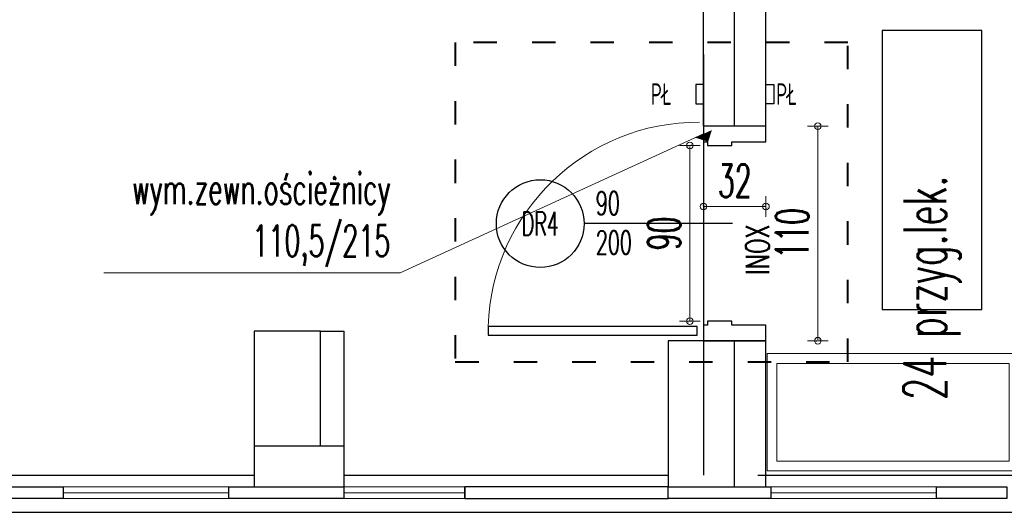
# Model space of a CAD drawing. Header units: millimetres. Extents: x 6612728327 to 6612744462, y 5733542327 to 5733552841.
# Tile 11 of 124: x 6612732193 to 6612732698, y 5733546291 to 5733546543. Entities that reach past the tile are written whole.
import ezdxf
from ezdxf import colors
from ezdxf.entities.mleader import LeaderData, LeaderLine
from ezdxf.enums import TextEntityAlignment as Align
from ezdxf.math import Vec2, Vec3

# ---------------------------------------------------------------- set-up
doc = ezdxf.new("R2010")
doc.units = ezdxf.units.MM
doc.header["$MEASUREMENT"] = 0
doc.linetypes.add('ACAD_ISO03W100', pattern=[30, 12, -18])
for name, color, linetype in [('!!!!_SCIANY GRUBE', 7, 'Continuous'), ('A-ARM', 7, 'Continuous'), ('A_opis', 170, 'Continuous'), ('A_Stolarka_drzw_wew', 192, 'Continuous'), ('A_stolarka_opis', 201, 'Continuous'), ('STOLARKAOKIENNA', 7, 'Continuous'), ('WIDOK', 7, 'Continuous')]:
    doc.layers.add(name, color=color, linetype=linetype)
doc.layers.add('A_wymiary_drzwi', color=112, linetype='Continuous', lineweight=15)
doc.styles.add('wymiarowanie', font='simplex.shx', dxfattribs={"width": 0.7})
doc.styles.add('wymiarowanie 0-61', font='simplex.shx', dxfattribs={"width": 0.6})
doc.dimstyles.new('BOOM_100', dxfattribs={"dimscale": 0.8, "dimtxt": 21, "dimasz": 0.5, "dimexe": 1.25, "dimexo": 0.625, "dimgap": 6, "dimtad": 1, "dimdec": 1, "dimrnd": 0.5, "dimdsep": 46, "dimtxsty": 'wymiarowanie 0-61', "dimblk": 'WYMIAR_KROPKA', "dimcen": 1, "dimse1": 1, "dimse2": 1, "dimclrd": 256, "dimclrt": 256, "dimaunit": 1, "dimazin": 0, "dimtfac": 1, "dimtdec": 1, "dimtix": 1, "dimtmove": 2, "dimatfit": 3, "dimldrblk": 'WYMIAR_KROPKA', "dimfxl": 1, "dimtolj": 1, "dimtzin": 0, "dimlwd": -1, "dimarcsym": 0})

# ---------------------------------------------------------------- blocks, each defined once
blk = doc.blocks.new('SZPILKA DRZWI WEW')
at = {"color": 0, "linetype": 'ByBlock', "lineweight": -2}
blk.add_lwpolyline([(0, 9.094947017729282e-13), (76.16451973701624, -9.094947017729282e-13)], dxfattribs=at)
blk.add_circle((98.66451973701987, 0), 22.5, dxfattribs=at)
at = {"color": 0, "linetype": 'ByBlock', "lineweight": -2, "style": 'wymiarowanie 0-61', "width": 0.6}
blk.add_attdef('SZEROKOŚĆ_OTWORU', (12.77525589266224, 6.999999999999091), '', height=18, dxfattribs=at)
blk.add_attdef('OZN', text='', height=18, dxfattribs=at).set_placement((98.66451973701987, 0), align=Align.MIDDLE)
blk.add_attdef('WYSOKOŚĆ_OTWORU', text='', height=18, dxfattribs=at).set_placement((12.77525589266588, -7.000000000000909), align=Align.TOP_LEFT)
blk = doc.blocks.new('WYMIAR_KROPKA')
h = blk.add_hatch(color=256)
h.paths.add_polyline_path([(0, -4.259949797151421), (0, 4.259949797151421, 0.414213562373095), (-4.259949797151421, 0, 0.414213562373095)])
h.paths.add_polyline_path([(0, 4.259949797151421), (0, -4.259949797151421, 0.414213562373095), (4.259949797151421, 0, 0.414213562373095)])
blk.add_line((0, -13.25317045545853), (0, 13.25317045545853))
blk.add_circle((0, 0), 4.259949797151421)
blk = doc.blocks.new('*D2367')
at = {"layer": 'A_wymiary_drzwi', "transparency": 16777216}
blk.add_line((6612732536.947, 5733546389.191713), (6612732536.947, 5733546478.391714), dxfattribs=at)
at = {"layer": 'Defpoints', "color": 0, "transparency": 16777216}
for p in [(6612732536.947, 5733546478.791714), (6612732552.266482, 5733546478.791714), (6612732552.266482, 5733546388.791714)]:
    blk.add_point(p, dxfattribs=at)
at = {"layer": 'A_wymiary_drzwi', "transparency": 16777216, "xscale": 0.4, "yscale": 0.4, "zscale": 0.4}
for p, rotation in [((6612732536.947, 5733546478.791714), 90), ((6612732536.947, 5733546388.791714), 270)]:
    blk.add_blockref('WYMIAR_KROPKA', p, dxfattribs=dict(at, rotation=rotation))
at = {"layer": 'A_wymiary_drzwi', "transparency": 16777216, "insert": (6612732523.746999, 5733546433.791711), "char_height": 16.8, "attachment_point": 5, "rotation": 90, "style": 'wymiarowanie 0-61'}
blk.add_mtext('\\A1;90', dxfattribs=at)
blk = doc.blocks.new('*D2368')
at = {"layer": 'A_wymiary_drzwi', "transparency": 16777216}
blk.add_line((6612732602.672966, 5733546488.391714), (6612732602.672966, 5733546379.191713), dxfattribs=at)
at = {"layer": 'Defpoints', "color": 0, "transparency": 16777216}
for p in [(6612732576.016482, 5733546488.791714), (6612732576.016482, 5733546378.791714), (6612732602.672966, 5733546378.791714)]:
    blk.add_point(p, dxfattribs=at)
at = {"layer": 'A_wymiary_drzwi', "transparency": 16777216, "xscale": 0.4, "yscale": 0.4, "zscale": 0.4}
for p, rotation in [((6612732602.672966, 5733546488.791714), 90), ((6612732602.672966, 5733546378.791714), 270)]:
    blk.add_blockref('WYMIAR_KROPKA', p, dxfattribs=dict(at, rotation=rotation))
at = {"layer": 'A_wymiary_drzwi', "transparency": 16777216, "insert": (6612732589.472965, 5733546433.791711), "char_height": 16.8, "attachment_point": 5, "rotation": 90, "style": 'wymiarowanie 0-61'}
blk.add_mtext('\\A1;110', dxfattribs=at)
blk = doc.blocks.new('*D2369')
at = {"layer": 'A_wymiary_drzwi', "transparency": 16777216}
blk.add_line((6612732544.416478, 5733546447.558895), (6612732575.616479, 5733546447.558895), dxfattribs=at)
at = {"layer": 'Defpoints', "color": 0, "transparency": 16777216}
for p in [(6612732544.016479, 5733546498.283524), (6612732576.016479, 5733546498.283524), (6612732576.016479, 5733546447.558895)]:
    blk.add_point(p, dxfattribs=at)
at = {"layer": 'A_wymiary_drzwi', "transparency": 16777216, "xscale": 0.4, "yscale": 0.4, "zscale": 0.4, "rotation": 180}
blk.add_blockref('WYMIAR_KROPKA', (6612732544.016479, 5733546447.558895), dxfattribs=at)
at = {"layer": 'A_wymiary_drzwi', "transparency": 16777216, "xscale": 0.4, "yscale": 0.4, "zscale": 0.4}
blk.add_blockref('WYMIAR_KROPKA', (6612732576.016479, 5733546447.558895), dxfattribs=at)
at = {"layer": 'A_wymiary_drzwi', "transparency": 16777216, "insert": (6612732560.016479, 5733546460.758895), "char_height": 16.8, "attachment_point": 5, "style": 'wymiarowanie 0-61'}
blk.add_mtext('\\A1;32', dxfattribs=at)
blk = doc.blocks.new('_DotSmall')
at = {"color": 0, "linetype": 'ByBlock', "const_width": 0.5}
blk.add_lwpolyline([(-0.0625, 0, 1), (0.0625, 0, 1)], format="xyb", close=True, dxfattribs=at)

msp = doc.modelspace()

# ---------------------------------------------------------------- linework, layer by layer
at = {"layer": '!!!!_SCIANY GRUBE', "color": 7, "lineweight": 30}
for p, q in [((6612732347.516479, 5733546383.622195), (6612732359.51648, 5733546383.622195)), ((6612732359.51648, 5733546383.622195), (6612732359.51648, 5733546324.844684)), ((6612732313.516479, 5733546324.844684), (6612732313.516479, 5733546303.844685)), ((6612732347.516479, 5733546324.844684), (6612732359.51648, 5733546324.844684)), ((6612732359.51648, 5733546324.844684), (6612732359.51648, 5733546303.844685)), ((6612731730.516479, 5733546290.844684), (6612738132.516488, 5733546290.844684)), ((6612731742.131554, 5733546290.844684), (6612738132.516488, 5733546290.844684))]:
    msp.add_line(p, q, dxfattribs=at)
for points in [[(6612732559.822015, 5733546488.791712), (6612732559.822031, 5733546563.344754)], [(6612732576.016479, 5733546488.791712), (6612732576.016479, 5733546548.844685)], [(6612732576.016479, 5733546488.791712), (6612732559.822015, 5733546488.791712)], [(6612732559.822015, 5733546303.844685), (6612732559.822015, 5733546378.791712)], [(6612732576.016479, 5733546378.791712), (6612732559.822015, 5733546378.791712)], [(6612732576.016479, 5733546303.844685), (6612732576.016479, 5733546378.791712)]]:
    msp.add_lwpolyline(points, dxfattribs=at)
for points in [[(6612732313.516479, 5733546324.844684), (6612732347.516479, 5733546324.844684), (6612732347.516479, 5733546383.622195), (6612732313.516479, 5733546383.622195)], [(6612732525.822015, 5733546303.844685), (6612732559.822015, 5733546303.844685), (6612732559.822015, 5733546378.791712), (6612732525.822015, 5733546378.791712)], [(6612732179.516479, 5733546303.844685), (6612732215.516479, 5733546303.844685), (6612732215.516479, 5733546297.844685), (6612732179.516479, 5733546297.844685)], [(6612732300.516479, 5733546303.844685), (6612732359.51648, 5733546303.844685), (6612732359.51648, 5733546297.844685), (6612732300.516479, 5733546297.844685)], [(6612732421.51648, 5733546303.844685), (6612732421.51648, 5733546297.844685)], [(6612732421.51648, 5733546297.844685), (6612732525.822015, 5733546297.844685), (6612732525.822015, 5733546303.844685), (6612732421.51648, 5733546303.844685)], [(6612732525.822015, 5733546303.844685), (6612732578.516479, 5733546303.844685), (6612732578.516479, 5733546297.844685), (6612732525.822015, 5733546297.844685)], [(6612732663.516479, 5733546303.844685), (6612732699.51648, 5733546303.844685), (6612732699.51648, 5733546297.844685), (6612732663.516479, 5733546297.844685)], [(6612732663.516479, 5733546303.844685), (6612732699.51648, 5733546303.844685), (6612732699.51648, 5733546297.844685), (6612732663.516479, 5733546297.844685)]]:
    msp.add_lwpolyline(points, close=True, dxfattribs=at)
at = {"layer": 'A-ARM', "color": 7, "lineweight": 18}
for points in [[(6612732576.660824, 5733546372.181643), (6612732705.77035, 5733546372.181643), (6612732705.77035, 5733546312.05091), (6612732576.660824, 5733546312.05091)], [(6612732581.660824, 5733546367.181643), (6612732700.77035, 5733546367.181643), (6612732700.77035, 5733546317.05091), (6612732581.660824, 5733546317.05091)]]:
    msp.add_lwpolyline(points, close=True, dxfattribs=at)
at = {"layer": 'A_opis', "lineweight": 25}
msp.add_lwpolyline([(6612732635.685163, 5733546537.766581), (6612732635.685163, 5733546394.764668), (6612732686.684573, 5733546394.764668), (6612732686.684573, 5733546537.766581)], close=True, dxfattribs=at)
at = {"layer": 'A_Stolarka_drzw_wew', "color": 114, "lineweight": 30, "true_color": 0x139b48}
msp.add_line((6612732544.016479, 5733546525.50963), (6612732544.016479, 5733546309.844685), dxfattribs=at)
msp.add_lwpolyline([(6612732544.016479, 5733546488.791712), (6612732544.016479, 5733546566.344954), (6612732561.516482, 5733546566.344957), (6612732561.516466, 5733546686.844683)], dxfattribs=at)
at = {"layer": 'A_Stolarka_drzw_wew', "lineweight": 30}
for points in [[(6612732546.016479, 5733546480.791712), (6612732546.016479, 5733546478.791712), (6612732558.516479, 5733546478.791712), (6612732558.516479, 5733546480.791712), (6612732576.016479, 5733546480.791712), (6612732576.016479, 5733546488.791712), (6612732544.016479, 5733546488.791712), (6612732544.016479, 5733546480.791712), (6612732546.016479, 5733546480.791712)], [(6612732558.516479, 5733546386.791712), (6612732558.516479, 5733546388.791712), (6612732546.016479, 5733546388.791712), (6612732546.016479, 5733546386.791712), (6612732544.016479, 5733546386.791712), (6612732544.016479, 5733546378.791712), (6612732576.016479, 5733546378.791712), (6612732576.016479, 5733546386.791712), (6612732558.516479, 5733546386.791712)]]:
    msp.add_lwpolyline(points, dxfattribs=at)
msp.add_lwpolyline([(6612732433.571975, 5733546381.541694), (6612732540.766438, 5733546381.541694), (6612732540.766438, 5733546386.041694), (6612732433.571975, 5733546386.041694)], close=True, dxfattribs=at)
at = {"layer": 'A_Stolarka_drzw_wew', "lineweight": 0}
msp.add_arc((6612732541.409204, 5733546382.910441), 107.8829581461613, 89.67743429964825, 178.3135817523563, dxfattribs=at)
at = {"layer": 'A_stolarka_opis', "color": 9, "linetype": 'ACAD_ISO03W100', "lineweight": 40, "true_color": 0xafd9aa}
msp.add_lwpolyline([(6612732416.678114, 5733546367.979452), (6612732618.064588, 5733546367.979452), (6612732618.064588, 5733546531.606357), (6612732416.678114, 5733546531.606357)], close=True, dxfattribs=at)
at = {"layer": 'A_stolarka_opis', "color": 165, "lineweight": 30, "true_color": 0x5e67af}
for points in [[(6612732544.016479, 5733546510.168945), (6612732540.016479, 5733546510.168945), (6612732540.016479, 5733546500.168943), (6612732544.016479, 5733546500.168943)], [(6612732576.016479, 5733546510.168945), (6612732580.016479, 5733546510.168945), (6612732580.016479, 5733546500.168943), (6612732576.016479, 5733546500.168943)]]:
    msp.add_lwpolyline(points, close=True, dxfattribs=at)
at = {"layer": 'STOLARKAOKIENNA', "color": 7, "lineweight": 18}
for p, q in [((6612732215.516479, 5733546303.844685), (6612732300.516479, 5733546303.844685)), ((6612732215.516479, 5733546300.844685), (6612732300.516479, 5733546300.844685)), ((6612732359.51648, 5733546303.844685), (6612732421.51648, 5733546303.844685)), ((6612732359.51648, 5733546300.844685), (6612732421.51648, 5733546300.844685)), ((6612732578.516479, 5733546303.844685), (6612732663.516479, 5733546303.844685)), ((6612732578.516479, 5733546300.844685), (6612732663.516479, 5733546300.844685)), ((6612732215.516479, 5733546297.844685), (6612732300.516479, 5733546297.844685)), ((6612732359.51648, 5733546297.844685), (6612732421.51648, 5733546297.844685)), ((6612732578.516479, 5733546297.844685), (6612732663.516479, 5733546297.844685))]:
    msp.add_line(p, q, dxfattribs=at)
at = {"layer": 'WIDOK', "color": 7}
for p, q in [((6612731967.516479, 5733546309.844685), (6612732313.516479, 5733546309.844685)), ((6612732359.51648, 5733546309.844685), (6612732448.516479, 5733546309.844685)), ((6612732448.516479, 5733546309.844685), (6612732525.822015, 5733546309.844685)), ((6612732571.822015, 5733546309.844685), (6612732674.51648, 5733546309.844685)), ((6612732674.51648, 5733546309.844685), (6612732913.51648, 5733546309.844685)), ((6612731676.016479, 5733546290.844687), (6612738135.516488, 5733546290.844684)), ((6612731729.87007, 5733546290.844684), (6612738135.516488, 5733546290.844684)), ((6612731742.131554, 5733546290.844684), (6612738135.516488, 5733546290.844684)), ((6612731742.131554, 5733546290.844684), (6612738135.516488, 5733546290.844684))]:
    msp.add_line(p, q, dxfattribs=at)

# ---------------------------------------------------------------- block references
at = {"layer": 'A_stolarka_opis'}
ref = msp.add_blockref('SZPILKA DRZWI WEW', (6612732558.891646, 5733546438.791712), dxfattribs=dict(at, rotation=179.9999999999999))
ref.add_attrib('P.POŻ', 'INOX', dxfattribs={"layer": '0', "height": 12, "rotation": 90, "style": 'wymiarowanie', "width": 0.7}).set_placement((6612732571.641646, 5733546425.412348), align=Align.MIDDLE_CENTER)
ref.add_attrib('OZN', 'DR4', dxfattribs={"layer": '0', "height": 12, "style": 'wymiarowanie 0-61', "width": 0.6}).set_placement((6612732460.227127, 5733546438.791712), align=Align.MIDDLE_CENTER)
ref.add_attrib('WYSOKOŚĆ_OTWORU', '200', (6612732488.736675, 5733546423.112329), dxfattribs={"layer": '0', "height": 12, "style": 'wymiarowanie 0-61', "width": 0.6})
ref.add_attrib('SZEROKOŚĆ_OTWORU', '90', (6612732488.736675, 5733546443.245963), dxfattribs={"layer": '0', "height": 12, "style": 'wymiarowanie 0-61', "width": 0.6})

# ---------------------------------------------------------------- texts
at = {"layer": 'A_opis', "lineweight": 25, "insert": (6612732661.184868, 5733546405.897333), "char_height": 22.00000003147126, "attachment_point": 5, "rotation": 90, "style": 'wymiarowanie 0-61'}
msp.add_mtext('\\A1;\\pxql;24 przyg.lek.', dxfattribs=at)
at = {"layer": 'A_stolarka_opis', "color": 165, "lineweight": 30, "true_color": 0x5e67af, "char_height": 11.00000001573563, "attachment_point": 5, "style": 'wymiarowanie 0-61'}
for insert in [(6612732522.459825, 5733546505.168934), (6612732586.743111, 5733546505.168934)]:
    msp.add_mtext('\\A1;\\pxql;PŁ', dxfattribs=dict(at, insert=insert))

# ---------------------------------------------------------------- dimensions: what is measured, and where the dimension line sits
at = {"layer": 'A_wymiary_drzwi'}
dim = msp.add_linear_dim(base=(6612732576.016479, 5733546447.558895), p1=(6612732544.016479, 5733546498.283524), p2=(6612732576.016479, 5733546498.283524), dimstyle='BOOM_100', dxfattribs=at)
dim.commit()
dim.dimension.update_dxf_attribs({"geometry": '*D2369', "text_midpoint": (6612732560.016479, 5733546460.758895)})
for base, p1, p2, picture, middle in [((6612732602.672966, 5733546378.791714), (6612732576.016479, 5733546488.791712), (6612732576.016479, 5733546378.791712), '*D2368', (6612732589.472965, 5733546433.791711)), ((6612732536.947, 5733546478.791714), (6612732552.266479, 5733546388.791712), (6612732552.266479, 5733546478.791712), '*D2367', (6612732523.746999, 5733546433.791711))]:
    dim = msp.add_linear_dim(base=base, p1=p1, p2=p2, angle=90, dimstyle='BOOM_100', dxfattribs=at)
    dim.commit()
    dim.dimension.update_dxf_attribs({"geometry": picture, "text_midpoint": middle})

# ---------------------------------------------------------------- leaders
at = {"layer": 'A_stolarka_opis', "lineweight": 18}
ml = msp.add_multileader_mtext('Standard', dxfattribs=at)
ml.set_content('\\A1;wym.zewn.ościeżnicy\\P133/207', color=256, style='wymiarowanie 0-61')
ml.set_leader_properties(lineweight=15)
ml.set_arrow_properties(name='DOTSMALL')
ml.build(insert=Vec2(0, 0))
ml.multileader.update_dxf_attribs({"text_left_attachment_type": 5, "text_right_attachment_type": 5, "dogleg_length": 5, "arrow_head_size": 15})
ctx = ml.context
ctx.base_point, ctx.char_height, ctx.arrow_head_size, ctx.landing_gap_size, ctx.plane_origin, ctx.plane_x_axis, ctx.plane_y_axis = Vec3(6612731863.076805, 5733546597.176189), 16, 15, 0, Vec3(6612723555.917887, 5733537894.621947), Vec3(1, -1.985217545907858e-14), Vec3(1.985217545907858e-14, 1)
ctx.left_attachment, ctx.right_attachment = 5, 5
notes = []
notes.append((ctx, [(0, (1, 1, 0), (6612731858.076805, 5733546597.176189), (1, -1.985217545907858e-14), 5, [(0, [(6612731754.016479, 5733546529.50963)], 0, [])])]))
ctx.mtext.insert, ctx.mtext.text_direction, ctx.mtext.rotation, ctx.mtext.width, ctx.mtext.defined_height, ctx.mtext.flow_direction = Vec3(6612731863.076805, 5733546648.223808), Vec3(1, -1.985217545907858e-14), 6.283185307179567, 815.7942582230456, 204.7769869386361, 5
ml = msp.add_multileader_mtext('Standard', dxfattribs=at)
ml.set_content('\\A1;wym.zewn.ościeżnicy\\P110,5/215', color=256, style='wymiarowanie 0-61')
ml.set_leader_properties(lineweight=15)
ml.set_arrow_properties(name='DOTSMALL')
ml.build(insert=Vec2(0, 0))
ml.multileader.update_dxf_attribs({"text_left_attachment_type": 5, "text_right_attachment_type": 5, "dogleg_length": 5, "arrow_head_size": 15})
ctx = ml.context
ctx.base_point, ctx.char_height, ctx.arrow_head_size, ctx.landing_gap_size, ctx.plane_origin, ctx.plane_x_axis, ctx.plane_y_axis = Vec3(6612732237.516475, 5733546413.637599), 16, 15, 0, Vec3(6612723935.357556, 5733537711.083357), Vec3(1, -1.985217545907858e-14), Vec3(1.985217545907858e-14, 1)
ctx.left_attachment, ctx.right_attachment, ctx.text_align_type = 5, 5, 2
notes.append((ctx, [(1, (1, 1, 0), (6612732388.345046, 5733546413.637599), (-1, 1.985217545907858e-14), 5, [(0, [(6612732544.016479, 5733546484.791712)], 0, [])])]))
ctx.mtext.insert, ctx.mtext.text_direction, ctx.mtext.rotation, ctx.mtext.width, ctx.mtext.defined_height, ctx.mtext.alignment, ctx.mtext.flow_direction = Vec3(6612732383.345046, 5733546464.685218), Vec3(1, -1.985217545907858e-14), 6.283185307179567, 815.7942582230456, 204.7769869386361, 3, 5
for ctx, leaders in notes:
    for number, flags, end, landing, length, lines in leaders:
        leader = LeaderData()
        leader.index, (leader.has_last_leader_line, leader.has_dogleg_vector, leader.attachment_direction) = number, flags
        leader.last_leader_point, leader.dogleg_vector, leader.dogleg_length = Vec3(end), Vec3(landing), length
        for number, points, colour, breaks in lines:
            line = LeaderLine()
            line.index, line.vertices, line.color, line.breaks = number, Vec3.list(points), colors.encode_raw_color(colour), breaks
            leader.lines.append(line)
        ctx.leaders.append(leader)

doc.saveas('drawing.dxf')
